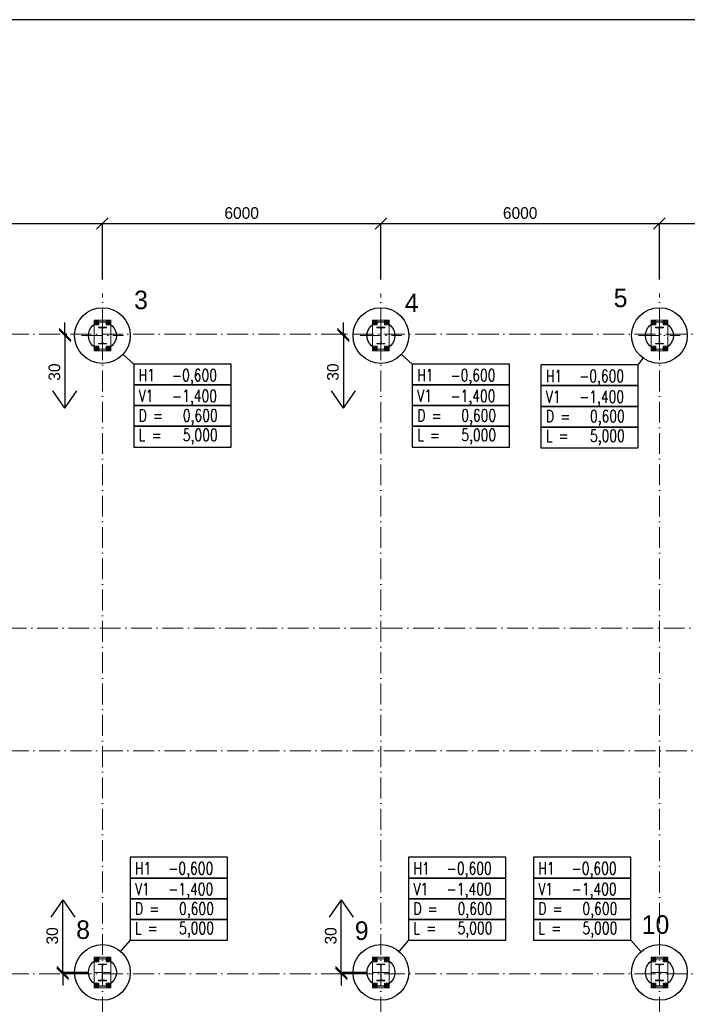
# Model space of a CAD drawing. Header units: millimetres. Extents: x -189 to 208706, y -45399 to 29996.
# Tile 6 of 16: x 14195 to 28578, y 8768 to 29996. Entities that reach past the tile are written whole.
import ezdxf

# ---------------------------------------------------------------- set-up
doc = ezdxf.new("R2010")
doc.units = ezdxf.units.MM
doc.header["$LTSCALE"] = 0.5
doc.linetypes.add('ACAD_ISO10W100', pattern=[18, 12, -3, 0, -3])
doc.linetypes.add('XKITLINE00', pattern=[0])
for name, color, linetype in [('CISLA', 2, 'Continuous'), ('KOTY', 4, 'Continuous'), ('PILOTY', 2, 'Continuous')]:
    doc.layers.add(name, color=color, linetype=linetype)
doc.layers.add('Mřížka', color=4, linetype='ACAD_ISO10W100', lineweight=0)
doc.layers.add('Položka', color=1, linetype='Continuous', lineweight=0)
doc.styles.add('RomanS', font='romans.shx')
doc.dimstyles.new('ISO-25', dxfattribs={"dimscale": 100, "dimtxt": 2.5, "dimasz": 2.5, "dimexe": 0, "dimexo": 3, "dimgap": 1, "dimtad": 3, "dimdec": 0, "dimtxsty": 'Standard', "dimblk": 'OBLIQUE', "dimcen": 2.5, "dimclrd": 256, "dimclre": 256, "dimadec": 0, "dimazin": 0, "dimtfac": 1, "dimtdec": 0, "dimtmove": 0, "dimatfit": 3, "dimfxl": 0, "dimlwd": -1, "dimlwe": -1, "dimarcsym": 0})

# ---------------------------------------------------------------- blocks, each defined once
blk = doc.blocks.new('_Oblique')
at = {"color": 0, "linetype": 'ByBlock', "lineweight": -2}
blk.add_line((-0.5, -0.5), (0.5, 0.5), dxfattribs=at)
blk = doc.blocks.new('*D3')
at = {"layer": 'Defpoints', "color": 0}
for p in [(15977, 25602), (9977, 24092), (15977, 24092)]:
    blk.add_point(p, dxfattribs=at)
at = {"layer": 'KOTY'}
for p, q in [((9977, 24392), (9977, 25602)), ((9977, 25602), (15977, 25602)), ((15977, 24392), (15977, 25602))]:
    blk.add_line(p, q, dxfattribs=at)
at = {"layer": 'KOTY', "xscale": 250, "yscale": 250, "zscale": 250, "rotation": 180}
blk.add_blockref('_Oblique', (9977, 25602), dxfattribs=at)
at = {"layer": 'KOTY', "xscale": 250, "yscale": 250, "zscale": 250}
blk.add_blockref('_Oblique', (15977, 25602), dxfattribs=at)
at = {"layer": 'KOTY', "color": 0, "insert": (12977, 25827), "char_height": 250, "attachment_point": 5}
blk.add_mtext('6000', dxfattribs=at)
blk = doc.blocks.new('*D4')
at = {"layer": 'Defpoints', "color": 0}
for p in [(21977, 25602), (15977, 24092), (21977, 24092)]:
    blk.add_point(p, dxfattribs=at)
at = {"layer": 'KOTY'}
for p, q in [((15977, 24392), (15977, 25602)), ((15977, 25602), (21977, 25602)), ((21977, 24392), (21977, 25602))]:
    blk.add_line(p, q, dxfattribs=at)
at = {"layer": 'KOTY', "xscale": 250, "yscale": 250, "zscale": 250, "rotation": 180}
blk.add_blockref('_Oblique', (15977, 25602), dxfattribs=at)
at = {"layer": 'KOTY', "xscale": 250, "yscale": 250, "zscale": 250}
blk.add_blockref('_Oblique', (21977, 25602), dxfattribs=at)
at = {"layer": 'KOTY', "color": 0, "insert": (18977, 25827), "char_height": 250, "attachment_point": 5}
blk.add_mtext('6000', dxfattribs=at)
blk = doc.blocks.new('*D5')
at = {"layer": 'Defpoints', "color": 0}
for p in [(27977, 25602), (21977, 24092), (27977, 24092)]:
    blk.add_point(p, dxfattribs=at)
at = {"layer": 'KOTY'}
for p, q in [((21977, 24392), (21977, 25602)), ((21977, 25602), (27977, 25602)), ((27977, 24392), (27977, 25602))]:
    blk.add_line(p, q, dxfattribs=at)
at = {"layer": 'KOTY', "xscale": 250, "yscale": 250, "zscale": 250, "rotation": 180}
blk.add_blockref('_Oblique', (21977, 25602), dxfattribs=at)
at = {"layer": 'KOTY', "xscale": 250, "yscale": 250, "zscale": 250}
blk.add_blockref('_Oblique', (27977, 25602), dxfattribs=at)
at = {"layer": 'KOTY', "color": 0, "insert": (24977, 25827), "char_height": 250, "attachment_point": 5}
blk.add_mtext('6000', dxfattribs=at)
blk = doc.blocks.new('*D6')
at = {"layer": 'Defpoints', "color": 0}
for p in [(30237, 25602), (27977, 24092), (30237, 24092)]:
    blk.add_point(p, dxfattribs=at)
at = {"layer": 'KOTY'}
for p, q in [((27977, 24392), (27977, 25602)), ((27977, 25602), (30237, 25602)), ((30237, 24392), (30237, 25602))]:
    blk.add_line(p, q, dxfattribs=at)
at = {"layer": 'KOTY', "xscale": 250, "yscale": 250, "zscale": 250, "rotation": 180}
blk.add_blockref('_Oblique', (27977, 25602), dxfattribs=at)
at = {"layer": 'KOTY', "xscale": 250, "yscale": 250, "zscale": 250}
blk.add_blockref('_Oblique', (30237, 25602), dxfattribs=at)
at = {"layer": 'KOTY', "color": 0, "insert": (29107, 25827), "char_height": 250, "attachment_point": 5}
blk.add_mtext('2260', dxfattribs=at)
blk = doc.blocks.new('*D40')
at = {"layer": 'Defpoints', "color": 0}
for p in [(15168, 23185), (15511, 23215), (15511, 23185)]:
    blk.add_point(p, dxfattribs=at)
at = {"layer": 'KOTY'}
for p, q in [((15168, 23215), (15168, 23465)), ((15211, 23215), (15168, 23215)), ((15168, 23215), (15168, 23185)), ((15211, 23185), (15168, 23185)), ((15168, 23185), (15168, 22110))]:
    blk.add_line(p, q, dxfattribs=at)
at = {"layer": 'KOTY', "xscale": 250, "yscale": 250, "zscale": 250}
for p, rotation in [((15168, 23215), 270), ((15168, 23185), 90)]:
    blk.add_blockref('_Oblique', p, dxfattribs=dict(at, rotation=rotation))
at = {"layer": 'KOTY', "color": 0, "insert": (14943, 22398), "char_height": 250, "attachment_point": 5, "rotation": 90}
blk.add_mtext('30', dxfattribs=at)
blk = doc.blocks.new('*D41')
at = {"layer": 'Defpoints', "color": 0}
for p in [(21168, 23185), (21511, 23215), (21511, 23185)]:
    blk.add_point(p, dxfattribs=at)
at = {"layer": 'KOTY'}
for p, q in [((21168, 23215), (21168, 23465)), ((21211, 23215), (21168, 23215)), ((21168, 23215), (21168, 23185)), ((21211, 23185), (21168, 23185)), ((21168, 23185), (21168, 22110))]:
    blk.add_line(p, q, dxfattribs=at)
at = {"layer": 'KOTY', "xscale": 250, "yscale": 250, "zscale": 250}
for p, rotation in [((21168, 23215), 270), ((21168, 23185), 90)]:
    blk.add_blockref('_Oblique', p, dxfattribs=dict(at, rotation=rotation))
at = {"layer": 'KOTY', "color": 0, "insert": (20943, 22398), "char_height": 250, "attachment_point": 5, "rotation": 90}
blk.add_mtext('30', dxfattribs=at)
blk = doc.blocks.new('*D44')
at = {"layer": 'Defpoints', "color": 0}
for p in [(15122, 9455), (15977, 9455), (15977, 9425)]:
    blk.add_point(p, dxfattribs=at)
at = {"layer": 'KOTY'}
for p, q in [((15122, 9455), (15122, 10530)), ((15677, 9455), (15122, 9455)), ((15122, 9425), (15122, 9455)), ((15677, 9425), (15122, 9425)), ((15122, 9425), (15122, 9175))]:
    blk.add_line(p, q, dxfattribs=at)
at = {"layer": 'KOTY', "xscale": 250, "yscale": 250, "zscale": 250}
for p, rotation in [((15122, 9455), 270), ((15122, 9425), 90)]:
    blk.add_blockref('_Oblique', p, dxfattribs=dict(at, rotation=rotation))
at = {"layer": 'KOTY', "color": 0, "insert": (14897, 10243), "char_height": 250, "attachment_point": 5, "rotation": 90}
blk.add_mtext('30', dxfattribs=at)
blk = doc.blocks.new('*D45')
at = {"layer": 'Defpoints', "color": 0}
for p in [(21122, 9455), (21977, 9455), (21977, 9425)]:
    blk.add_point(p, dxfattribs=at)
at = {"layer": 'KOTY'}
for p, q in [((21122, 9455), (21122, 10530)), ((21677, 9455), (21122, 9455)), ((21122, 9425), (21122, 9455)), ((21677, 9425), (21122, 9425)), ((21122, 9425), (21122, 9175))]:
    blk.add_line(p, q, dxfattribs=at)
at = {"layer": 'KOTY', "xscale": 250, "yscale": 250, "zscale": 250}
for p, rotation in [((21122, 9455), 270), ((21122, 9425), 90)]:
    blk.add_blockref('_Oblique', p, dxfattribs=dict(at, rotation=rotation))
at = {"layer": 'KOTY', "color": 0, "insert": (20897, 10243), "char_height": 250, "attachment_point": 5, "rotation": 90}
blk.add_mtext('30', dxfattribs=at)

msp = doc.modelspace()

# ---------------------------------------------------------------- linework, layer by layer
for p, q in [((71867.8, 29995.9), (-188.7, 29995.9)), ((16652.9, 22568.8), (16420.5, 22780.9)), ((22652.9, 22568.8), (22420.5, 22780.9)), ((27520.7, 22552.2), (27626.3, 22698.7)), ((16572.4, 10150.9), (16367.3, 9911.2)), ((22572.4, 10150.9), (22367.3, 9911.2)), ((27359.6, 10150.9), (27578.9, 9904))]:
    msp.add_line(p, q)
at = {"linetype": 'Continuous'}
for points in [[(16652.9, 22568.8), (16652.9, 22122.1), (18749, 22122.1), (18749, 22568.8)], [(22652.9, 22568.8), (22652.9, 22122.1), (24749, 22122.1), (24749, 22568.8)], [(25424.6, 22552.2), (25424.6, 22105.6), (27520.7, 22105.6), (27520.7, 22552.2)], [(16652.9, 22122.1), (16652.9, 21675.5), (18749, 21675.5), (18749, 22122.1)], [(22652.9, 22122.1), (22652.9, 21675.5), (24749, 21675.5), (24749, 22122.1)], [(25424.6, 22105.6), (25424.6, 21659), (27520.7, 21659), (27520.7, 22105.6)], [(16652.9, 21675.5), (16652.9, 21228.9), (18749, 21228.9), (18749, 21675.5)], [(22652.9, 21675.5), (22652.9, 21228.9), (24749, 21228.9), (24749, 21675.5)], [(25424.6, 21659), (25424.6, 21212.4), (27520.7, 21212.4), (27520.7, 21659)], [(16652.9, 21228.9), (16652.9, 20782.3), (18749, 20782.3), (18749, 21228.9)], [(22652.9, 21228.9), (22652.9, 20782.3), (24749, 20782.3), (24749, 21228.9)], [(25424.6, 21212.4), (25424.6, 20765.8), (27520.7, 20765.8), (27520.7, 21212.4)], [(16572.4, 11937.4), (16572.4, 11490.8), (18668.5, 11490.8), (18668.5, 11937.4)], [(22572.4, 11937.4), (22572.4, 11490.8), (24668.5, 11490.8), (24668.5, 11937.4)], [(25263.6, 11937.4), (25263.6, 11490.8), (27359.6, 11490.8), (27359.6, 11937.4)], [(16572.4, 11490.8), (16572.4, 11044.2), (18668.5, 11044.2), (18668.5, 11490.8)], [(22572.4, 11490.8), (22572.4, 11044.2), (24668.5, 11044.2), (24668.5, 11490.8)], [(25263.6, 11490.8), (25263.6, 11044.2), (27359.6, 11044.2), (27359.6, 11490.8)], [(16572.4, 11044.2), (16572.4, 10597.5), (18668.5, 10597.5), (18668.5, 11044.2)], [(22572.4, 11044.2), (22572.4, 10597.5), (24668.5, 10597.5), (24668.5, 11044.2)], [(25263.6, 11044.2), (25263.6, 10597.5), (27359.6, 10597.5), (27359.6, 11044.2)], [(16572.4, 10597.5), (16572.4, 10150.9), (18668.5, 10150.9), (18668.5, 10597.5)], [(22572.4, 10597.5), (22572.4, 10150.9), (24668.5, 10150.9), (24668.5, 10597.5)], [(25263.6, 10597.5), (25263.6, 10150.9), (27359.6, 10150.9), (27359.6, 10597.5)]]:
    msp.add_lwpolyline(points, close=True, dxfattribs=at)
at = {"layer": 'KOTY'}
for p, q in [((15168.5, 22110.3), (15168.5, 21622.8)), ((21168.5, 22110.3), (21168.5, 21622.8)), ((15168.5, 21622.8), (14909.8, 21991.2)), ((15168.5, 21622.8), (15427.2, 21991.2)), ((21168.5, 21622.8), (20909.8, 21991.2)), ((21168.5, 21622.8), (21427.2, 21991.2)), ((15121.7, 11017.8), (14863, 10649.4)), ((15121.7, 10530.3), (15121.7, 11017.8)), ((15121.7, 11017.8), (15380.4, 10649.4)), ((21121.7, 11017.8), (20863, 10649.4)), ((21121.7, 10530.3), (21121.7, 11017.8)), ((21121.7, 11017.8), (21380.4, 10649.4))]:
    msp.add_line(p, q, dxfattribs=at)
at = {"layer": 'Mřížka', "lineweight": 15, "ltscale": 75}
for p, q in [((15977.3, -970.4), (15977.3, 24092.1)), ((21977.3, -970.4), (21977.3, 24092.1)), ((27977.3, -970.4), (27977.3, 24092.1)), ((3136.8, 23215.3), (68450.2, 23215.3)), ((15527.3, 23185.3), (16427.3, 23185.3)), ((21527.3, 23185.3), (22427.3, 23185.3)), ((27527.3, 23185.3), (28427.3, 23185.3)), ((8491.5, 16880.3), (68240.2, 16880.3)), ((3136.8, 14230.3), (68240.2, 14230.3)), ((3136.8, 9425.3), (68442.7, 9425.3)), ((15797.3, 9455.3), (16157.3, 9455.3)), ((21797.3, 9455.3), (22157.3, 9455.3)), ((27797.3, 9455.3), (28157.3, 9455.3))]:
    msp.add_line(p, q, dxfattribs=at)
at = {"layer": 'PILOTY'}
for centre, radius in [((15977.3, 23185.3), 600), ((21977.3, 23185.3), 600), ((27977.3, 23185.3), 600), ((15977.3, 23185.3), 300), ((21977.3, 23185.3), 300), ((27977.3, 23185.3), 300), ((15977.3, 9455.3), 600), ((21977.3, 9455.3), 600), ((27977.3, 9455.3), 600), ((15977.3, 9455.3), 300), ((21977.3, 9455.3), 300), ((27977.3, 9455.3), 300)]:
    msp.add_circle(centre, radius, dxfattribs=at)
at = {"layer": 'Položka', "linetype": 'XKITLINE00', "lineweight": 0}
for p, q in [((15797.3, 23515.3), (15797.3, 22855.3)), ((15797.3, 23515.3), (16157.3, 23515.3)), ((15817.3, 23495.3), (15897.3, 23495.3)), ((15817.3, 23415.3), (15817.3, 23495.3)), ((15897.3, 23415.3), (15817.3, 23415.3)), ((15835.3, 23468), (15857.3, 23480.7)), ((15835.3, 23442.6), (15835.3, 23468)), ((15857.3, 23429.9), (15835.3, 23442.6)), ((15857.3, 23480.7), (15879.3, 23468)), ((15879.3, 23442.6), (15857.3, 23429.9)), ((15879.3, 23468), (15879.3, 23442.6)), ((15892.3, 23365.3), (16062.3, 23365.3)), ((15892.3, 23352.6), (15892.3, 23365.3)), ((15892.3, 23365.3), (16062.3, 23365.3)), ((15892.3, 23352.6), (15892.3, 23365.3)), ((15955.3, 23352.6), (15892.3, 23352.6)), ((15955.3, 23352.6), (15892.3, 23352.6)), ((15897.3, 23495.3), (15897.3, 23415.3)), ((15962.2, 23351.2), (15955.3, 23352.6)), ((15962.2, 23351.2), (15955.3, 23352.6)), ((15999.3, 23352.6), (15992.4, 23351.2)), ((15999.3, 23352.6), (15992.4, 23351.2)), ((16007.7, 23365.3), (15993.9, 23351.5)), ((16062.3, 23352.6), (15999.3, 23352.6)), ((16062.3, 23352.6), (15999.3, 23352.6)), ((16057.3, 23495.3), (16137.3, 23495.3)), ((16057.3, 23415.3), (16057.3, 23495.3)), ((16137.3, 23415.3), (16057.3, 23415.3)), ((16062.3, 23365.3), (16062.3, 23352.6)), ((16062.3, 23365.3), (16062.3, 23352.6)), ((16075.3, 23468), (16097.3, 23480.7)), ((16075.3, 23442.6), (16075.3, 23468)), ((16097.3, 23429.9), (16075.3, 23442.6)), ((16097.3, 23480.7), (16119.3, 23468)), ((16119.3, 23442.6), (16097.3, 23429.9)), ((16119.3, 23468), (16119.3, 23442.6)), ((16137.3, 23495.3), (16137.3, 23415.3)), ((16157.3, 23515.3), (16157.3, 22855.3)), ((21797.3, 23515.3), (21797.3, 22855.3)), ((21797.3, 23515.3), (22157.3, 23515.3)), ((21817.3, 23495.3), (21897.3, 23495.3)), ((21817.3, 23415.3), (21817.3, 23495.3)), ((21897.3, 23415.3), (21817.3, 23415.3)), ((21835.3, 23468), (21857.3, 23480.7)), ((21835.3, 23442.6), (21835.3, 23468)), ((21857.3, 23429.9), (21835.3, 23442.6)), ((21857.3, 23480.7), (21879.3, 23468)), ((21879.3, 23442.6), (21857.3, 23429.9)), ((21879.3, 23468), (21879.3, 23442.6)), ((21892.3, 23365.3), (22062.3, 23365.3)), ((21892.3, 23352.6), (21892.3, 23365.3)), ((21892.3, 23365.3), (22062.3, 23365.3)), ((21892.3, 23352.6), (21892.3, 23365.3)), ((21955.3, 23352.6), (21892.3, 23352.6)), ((21955.3, 23352.6), (21892.3, 23352.6)), ((21897.3, 23495.3), (21897.3, 23415.3)), ((21962.2, 23351.2), (21955.3, 23352.6)), ((21962.2, 23351.2), (21955.3, 23352.6)), ((21999.3, 23352.6), (21992.4, 23351.2)), ((21999.3, 23352.6), (21992.4, 23351.2)), ((22062.3, 23352.6), (21999.3, 23352.6)), ((22062.3, 23352.6), (21999.3, 23352.6)), ((22051.6, 23365.3), (22038.9, 23352.6)), ((22057.3, 23495.3), (22137.3, 23495.3)), ((22057.3, 23415.3), (22057.3, 23495.3)), ((22137.3, 23415.3), (22057.3, 23415.3)), ((22062.3, 23365.3), (22062.3, 23352.6)), ((22062.3, 23365.3), (22062.3, 23352.6)), ((22075.3, 23468), (22097.3, 23480.7)), ((22075.3, 23442.6), (22075.3, 23468)), ((22097.3, 23429.9), (22075.3, 23442.6)), ((22097.3, 23480.7), (22119.3, 23468)), ((22119.3, 23442.6), (22097.3, 23429.9)), ((22119.3, 23468), (22119.3, 23442.6)), ((22137.3, 23495.3), (22137.3, 23415.3)), ((22157.3, 23515.3), (22157.3, 22855.3)), ((27797.3, 23515.3), (27797.3, 22855.3)), ((27797.3, 23515.3), (28157.3, 23515.3)), ((27817.3, 23495.3), (27897.3, 23495.3)), ((27817.3, 23415.3), (27817.3, 23495.3)), ((27897.3, 23415.3), (27817.3, 23415.3)), ((27835.3, 23468), (27857.3, 23480.7)), ((27835.3, 23442.6), (27835.3, 23468)), ((27857.3, 23429.9), (27835.3, 23442.6)), ((27857.3, 23480.7), (27879.3, 23468)), ((27879.3, 23442.6), (27857.3, 23429.9)), ((27879.3, 23468), (27879.3, 23442.6)), ((27892.3, 23365.3), (28062.3, 23365.3)), ((27892.3, 23352.6), (27892.3, 23365.3)), ((27892.3, 23365.3), (28062.3, 23365.3)), ((27892.3, 23352.6), (27892.3, 23365.3)), ((27955.3, 23352.6), (27892.3, 23352.6)), ((27955.3, 23352.6), (27892.3, 23352.6)), ((27897.3, 23495.3), (27897.3, 23415.3)), ((27962.2, 23351.2), (27955.3, 23352.6)), ((27962.2, 23351.2), (27955.3, 23352.6)), ((27999.3, 23352.6), (27992.4, 23351.2)), ((27999.3, 23352.6), (27992.4, 23351.2)), ((28062.3, 23352.6), (27999.3, 23352.6)), ((28062.3, 23352.6), (27999.3, 23352.6)), ((28057.3, 23495.3), (28137.3, 23495.3)), ((28057.3, 23415.3), (28057.3, 23495.3)), ((28137.3, 23415.3), (28057.3, 23415.3)), ((28062.3, 23365.3), (28062.3, 23352.6)), ((28062.3, 23365.3), (28062.3, 23352.6)), ((28075.3, 23468), (28097.3, 23480.7)), ((28075.3, 23442.6), (28075.3, 23468)), ((28097.3, 23429.9), (28075.3, 23442.6)), ((28097.3, 23480.7), (28119.3, 23468)), ((28119.3, 23442.6), (28097.3, 23429.9)), ((28119.3, 23468), (28119.3, 23442.6)), ((28137.3, 23495.3), (28137.3, 23415.3)), ((28157.3, 23515.3), (28157.3, 22855.3)), ((15973.3, 23334.6), (15971.9, 23341.5)), ((15973.3, 23334.6), (15971.9, 23341.5)), ((15982.3, 23340), (15973.3, 23330.9)), ((15973.3, 23036), (15973.3, 23334.6)), ((15973.3, 23036), (15973.3, 23334.6)), ((15982.7, 23341.5), (15981.3, 23334.6)), ((15982.7, 23341.5), (15981.3, 23334.6)), ((15981.3, 23036), (15981.3, 23334.6)), ((15981.3, 23036), (15981.3, 23334.6)), ((21973.3, 23334.6), (21971.9, 23341.5)), ((21973.3, 23334.6), (21971.9, 23341.5)), ((21973.3, 23036), (21973.3, 23334.6)), ((21973.3, 23036), (21973.3, 23334.6)), ((21981.3, 23295), (21973.3, 23287)), ((21982.7, 23341.5), (21981.3, 23334.6)), ((21982.7, 23341.5), (21981.3, 23334.6)), ((21981.3, 23036), (21981.3, 23334.6)), ((21981.3, 23036), (21981.3, 23334.6)), ((27973.3, 23334.6), (27971.9, 23341.5)), ((27973.3, 23334.6), (27971.9, 23341.5)), ((27973.3, 23036), (27973.3, 23334.6)), ((27973.3, 23036), (27973.3, 23334.6)), ((27981.3, 23251.1), (27973.3, 23243.1)), ((27982.7, 23341.5), (27981.3, 23334.6)), ((27982.7, 23341.5), (27981.3, 23334.6)), ((27981.3, 23036), (27981.3, 23334.6)), ((27981.3, 23036), (27981.3, 23334.6)), ((15817.3, 22955.3), (15897.3, 22955.3)), ((15817.3, 22875.3), (15817.3, 22955.3)), ((15835.3, 22928), (15857.3, 22940.7)), ((15835.3, 22902.6), (15835.3, 22928)), ((15857.3, 22940.7), (15879.3, 22928)), ((15879.3, 22928), (15879.3, 22902.6)), ((15892.3, 23018), (15955.3, 23018)), ((15892.3, 23005.3), (15892.3, 23018)), ((15892.3, 23018), (15955.3, 23018)), ((15892.3, 23005.3), (15892.3, 23018)), ((16062.3, 23005.3), (15892.3, 23005.3)), ((16062.3, 23005.3), (15892.3, 23005.3)), ((15897.3, 22955.3), (15897.3, 22875.3)), ((15955.3, 23018), (15962.2, 23019.4)), ((15955.3, 23018), (15962.2, 23019.4)), ((15971.9, 23029.1), (15973.3, 23036)), ((15971.9, 23029.1), (15973.3, 23036)), ((15981.3, 23036), (15982.7, 23029.1)), ((15981.3, 23036), (15982.7, 23029.1)), ((15992.4, 23019.4), (15999.3, 23018)), ((15992.4, 23019.4), (15999.3, 23018)), ((15999.3, 23018), (16062.3, 23018)), ((15999.3, 23018), (16062.3, 23018)), ((16019.6, 23018), (16006.9, 23005.3)), ((16057.3, 22955.3), (16137.3, 22955.3)), ((16057.3, 22875.3), (16057.3, 22955.3)), ((16062.3, 23018), (16062.3, 23005.3)), ((16062.3, 23018), (16062.3, 23005.3)), ((16075.3, 22928), (16097.3, 22940.7)), ((16075.3, 22902.6), (16075.3, 22928)), ((16097.3, 22940.7), (16119.3, 22928)), ((16119.3, 22928), (16119.3, 22902.6)), ((16137.3, 22955.3), (16137.3, 22875.3)), ((21817.3, 22955.3), (21897.3, 22955.3)), ((21817.3, 22875.3), (21817.3, 22955.3)), ((21835.3, 22928), (21857.3, 22940.7)), ((21835.3, 22902.6), (21835.3, 22928)), ((21857.3, 22940.7), (21879.3, 22928)), ((21879.3, 22928), (21879.3, 22902.6)), ((21892.3, 23018), (21955.3, 23018)), ((21892.3, 23005.3), (21892.3, 23018)), ((21892.3, 23018), (21955.3, 23018)), ((21892.3, 23005.3), (21892.3, 23018)), ((22062.3, 23005.3), (21892.3, 23005.3)), ((22062.3, 23005.3), (21892.3, 23005.3)), ((21897.3, 22955.3), (21897.3, 22875.3)), ((21955.3, 23018), (21962.2, 23019.4)), ((21955.3, 23018), (21962.2, 23019.4)), ((21971.9, 23029.1), (21973.3, 23036)), ((21971.9, 23029.1), (21973.3, 23036)), ((21981.3, 23036), (21982.7, 23029.1)), ((21981.3, 23036), (21982.7, 23029.1)), ((21992.4, 23019.4), (21999.3, 23018)), ((21992.4, 23019.4), (21999.3, 23018)), ((21999.3, 23018), (22062.3, 23018)), ((21999.3, 23018), (22062.3, 23018)), ((22062.3, 23016.8), (22050.8, 23005.3)), ((22057.3, 22955.3), (22137.3, 22955.3)), ((22057.3, 22875.3), (22057.3, 22955.3)), ((22062.3, 23018), (22062.3, 23005.3)), ((22062.3, 23018), (22062.3, 23005.3)), ((22075.3, 22928), (22097.3, 22940.7)), ((22075.3, 22902.6), (22075.3, 22928)), ((22097.3, 22940.7), (22119.3, 22928)), ((22119.3, 22928), (22119.3, 22902.6)), ((22137.3, 22955.3), (22137.3, 22875.3)), ((27817.3, 22955.3), (27897.3, 22955.3)), ((27817.3, 22875.3), (27817.3, 22955.3)), ((27835.3, 22928), (27857.3, 22940.7)), ((27835.3, 22902.6), (27835.3, 22928)), ((27857.3, 22940.7), (27879.3, 22928)), ((27879.3, 22928), (27879.3, 22902.6)), ((27892.3, 23018), (27955.3, 23018)), ((27892.3, 23005.3), (27892.3, 23018)), ((27892.3, 23018), (27955.3, 23018)), ((27892.3, 23005.3), (27892.3, 23018)), ((28062.3, 23005.3), (27892.3, 23005.3)), ((28062.3, 23005.3), (27892.3, 23005.3)), ((27897.3, 22955.3), (27897.3, 22875.3)), ((27955.3, 23018), (27962.2, 23019.4)), ((27955.3, 23018), (27962.2, 23019.4)), ((27971.9, 23029.1), (27973.3, 23036)), ((27971.9, 23029.1), (27973.3, 23036)), ((27981.3, 23036), (27982.7, 23029.1)), ((27981.3, 23036), (27982.7, 23029.1)), ((27992.4, 23019.4), (27999.3, 23018)), ((27992.4, 23019.4), (27999.3, 23018)), ((27999.3, 23018), (28062.3, 23018)), ((27999.3, 23018), (28062.3, 23018)), ((28057.3, 22955.3), (28137.3, 22955.3)), ((28057.3, 22875.3), (28057.3, 22955.3)), ((28062.3, 23018), (28062.3, 23005.3)), ((28062.3, 23018), (28062.3, 23005.3)), ((28075.3, 22928), (28097.3, 22940.7)), ((28075.3, 22902.6), (28075.3, 22928)), ((28097.3, 22940.7), (28119.3, 22928)), ((28119.3, 22928), (28119.3, 22902.6)), ((28137.3, 22955.3), (28137.3, 22875.3)), ((15797.3, 22855.3), (16157.3, 22855.3)), ((15897.3, 22875.3), (15817.3, 22875.3)), ((15857.3, 22889.9), (15835.3, 22902.6)), ((15879.3, 22902.6), (15857.3, 22889.9)), ((16137.3, 22875.3), (16057.3, 22875.3)), ((16097.3, 22889.9), (16075.3, 22902.6)), ((16119.3, 22902.6), (16097.3, 22889.9)), ((21797.3, 22855.3), (22157.3, 22855.3)), ((21897.3, 22875.3), (21817.3, 22875.3)), ((21857.3, 22889.9), (21835.3, 22902.6)), ((21879.3, 22902.6), (21857.3, 22889.9)), ((22137.3, 22875.3), (22057.3, 22875.3)), ((22097.3, 22889.9), (22075.3, 22902.6)), ((22119.3, 22902.6), (22097.3, 22889.9)), ((27797.3, 22855.3), (28157.3, 22855.3)), ((27897.3, 22875.3), (27817.3, 22875.3)), ((27857.3, 22889.9), (27835.3, 22902.6)), ((27879.3, 22902.6), (27857.3, 22889.9)), ((28137.3, 22875.3), (28057.3, 22875.3)), ((28097.3, 22889.9), (28075.3, 22902.6)), ((28119.3, 22902.6), (28097.3, 22889.9)), ((15797.3, 9785.3), (15797.3, 9125.3)), ((15797.3, 9785.3), (16157.3, 9785.3)), ((15817.3, 9765.3), (15897.3, 9765.3)), ((15817.3, 9685.3), (15817.3, 9765.3)), ((15897.3, 9765.3), (15897.3, 9685.3)), ((16057.3, 9765.3), (16137.3, 9765.3)), ((16057.3, 9685.3), (16057.3, 9765.3)), ((16137.3, 9765.3), (16137.3, 9685.3)), ((16157.3, 9785.3), (16157.3, 9125.3)), ((21797.3, 9785.3), (21797.3, 9125.3)), ((21797.3, 9785.3), (22157.3, 9785.3)), ((21817.3, 9765.3), (21897.3, 9765.3)), ((21817.3, 9685.3), (21817.3, 9765.3)), ((21897.3, 9765.3), (21897.3, 9685.3)), ((22057.3, 9765.3), (22137.3, 9765.3)), ((22057.3, 9685.3), (22057.3, 9765.3)), ((22137.3, 9765.3), (22137.3, 9685.3)), ((22157.3, 9785.3), (22157.3, 9125.3)), ((27797.3, 9785.3), (27797.3, 9125.3)), ((27797.3, 9785.3), (28157.3, 9785.3)), ((27817.3, 9765.3), (27897.3, 9765.3)), ((27817.3, 9685.3), (27817.3, 9765.3)), ((27897.3, 9765.3), (27897.3, 9685.3)), ((28057.3, 9765.3), (28137.3, 9765.3)), ((28057.3, 9685.3), (28057.3, 9765.3)), ((28137.3, 9765.3), (28137.3, 9685.3)), ((28157.3, 9785.3), (28157.3, 9125.3)), ((15897.3, 9685.3), (15817.3, 9685.3)), ((15835.3, 9738), (15857.3, 9750.7)), ((15835.3, 9712.6), (15835.3, 9738)), ((15857.3, 9699.9), (15835.3, 9712.6)), ((15857.3, 9750.7), (15879.3, 9738)), ((15879.3, 9712.6), (15857.3, 9699.9)), ((15879.3, 9738), (15879.3, 9712.6)), ((15892.3, 9635.3), (16062.3, 9635.3)), ((15892.3, 9622.6), (15892.3, 9635.3)), ((15892.3, 9635.3), (16062.3, 9635.3)), ((15892.3, 9622.6), (15892.3, 9635.3)), ((15955.3, 9622.6), (15892.3, 9622.6)), ((15955.3, 9622.6), (15892.3, 9622.6)), ((15962.2, 9621.2), (15955.3, 9622.6)), ((15962.2, 9621.2), (15955.3, 9622.6)), ((15973.3, 9604.6), (15971.9, 9611.5)), ((15973.3, 9604.6), (15971.9, 9611.5)), ((15973.3, 9306), (15973.3, 9604.6)), ((15973.3, 9306), (15973.3, 9604.6)), ((15982.7, 9611.5), (15981.3, 9604.6)), ((15982.7, 9611.5), (15981.3, 9604.6)), ((15981.3, 9306), (15981.3, 9604.6)), ((15981.3, 9306), (15981.3, 9604.6)), ((15999.3, 9622.6), (15992.4, 9621.2)), ((15999.3, 9622.6), (15992.4, 9621.2)), ((16062.3, 9622.6), (15999.3, 9622.6)), ((16062.3, 9622.6), (15999.3, 9622.6)), ((16137.3, 9685.3), (16057.3, 9685.3)), ((16062.3, 9635.3), (16062.3, 9622.6)), ((16062.3, 9635.3), (16062.3, 9622.6)), ((16075.3, 9738), (16097.3, 9750.7)), ((16075.3, 9712.6), (16075.3, 9738)), ((16097.3, 9699.9), (16075.3, 9712.6)), ((16097.3, 9750.7), (16119.3, 9738)), ((16119.3, 9712.6), (16097.3, 9699.9)), ((16119.3, 9738), (16119.3, 9712.6)), ((21897.3, 9685.3), (21817.3, 9685.3)), ((21835.3, 9738), (21857.3, 9750.7)), ((21835.3, 9712.6), (21835.3, 9738)), ((21857.3, 9699.9), (21835.3, 9712.6)), ((21857.3, 9750.7), (21879.3, 9738)), ((21879.3, 9712.6), (21857.3, 9699.9)), ((21879.3, 9738), (21879.3, 9712.6)), ((21892.3, 9635.3), (22062.3, 9635.3)), ((21892.3, 9622.6), (21892.3, 9635.3)), ((21892.3, 9635.3), (22062.3, 9635.3)), ((21892.3, 9622.6), (21892.3, 9635.3)), ((21955.3, 9622.6), (21892.3, 9622.6)), ((21955.3, 9622.6), (21892.3, 9622.6)), ((21962.2, 9621.2), (21955.3, 9622.6)), ((21962.2, 9621.2), (21955.3, 9622.6)), ((21973.3, 9604.6), (21971.9, 9611.5)), ((21973.3, 9604.6), (21971.9, 9611.5)), ((21973.3, 9306), (21973.3, 9604.6)), ((21973.3, 9306), (21973.3, 9604.6)), ((21982.7, 9611.5), (21981.3, 9604.6)), ((21982.7, 9611.5), (21981.3, 9604.6)), ((21981.3, 9306), (21981.3, 9604.6)), ((21981.3, 9306), (21981.3, 9604.6)), ((21999.3, 9622.6), (21992.4, 9621.2)), ((21999.3, 9622.6), (21992.4, 9621.2)), ((22062.3, 9622.6), (21999.3, 9622.6)), ((22062.3, 9622.6), (21999.3, 9622.6)), ((22137.3, 9685.3), (22057.3, 9685.3)), ((22062.3, 9635.3), (22062.3, 9622.6)), ((22062.3, 9635.3), (22062.3, 9622.6)), ((22075.3, 9738), (22097.3, 9750.7)), ((22075.3, 9712.6), (22075.3, 9738)), ((22097.3, 9699.9), (22075.3, 9712.6)), ((22097.3, 9750.7), (22119.3, 9738)), ((22119.3, 9712.6), (22097.3, 9699.9)), ((22119.3, 9738), (22119.3, 9712.6)), ((27897.3, 9685.3), (27817.3, 9685.3)), ((27835.3, 9738), (27857.3, 9750.7)), ((27835.3, 9712.6), (27835.3, 9738)), ((27857.3, 9699.9), (27835.3, 9712.6)), ((27857.3, 9750.7), (27879.3, 9738)), ((27879.3, 9712.6), (27857.3, 9699.9)), ((27879.3, 9738), (27879.3, 9712.6)), ((27892.3, 9635.3), (28062.3, 9635.3)), ((27892.3, 9622.6), (27892.3, 9635.3)), ((27892.3, 9635.3), (28062.3, 9635.3)), ((27892.3, 9622.6), (27892.3, 9635.3)), ((27955.3, 9622.6), (27892.3, 9622.6)), ((27955.3, 9622.6), (27892.3, 9622.6)), ((27962.2, 9621.2), (27955.3, 9622.6)), ((27962.2, 9621.2), (27955.3, 9622.6)), ((27973.3, 9604.6), (27971.9, 9611.5)), ((27973.3, 9604.6), (27971.9, 9611.5)), ((27973.3, 9306), (27973.3, 9604.6)), ((27973.3, 9306), (27973.3, 9604.6)), ((27982.7, 9611.5), (27981.3, 9604.6)), ((27982.7, 9611.5), (27981.3, 9604.6)), ((27981.3, 9306), (27981.3, 9604.6)), ((27981.3, 9306), (27981.3, 9604.6)), ((27999.3, 9622.6), (27992.4, 9621.2)), ((27999.3, 9622.6), (27992.4, 9621.2)), ((28062.3, 9622.6), (27999.3, 9622.6)), ((28062.3, 9622.6), (27999.3, 9622.6)), ((28137.3, 9685.3), (28057.3, 9685.3)), ((28062.3, 9635.3), (28062.3, 9622.6)), ((28062.3, 9635.3), (28062.3, 9622.6)), ((28075.3, 9738), (28097.3, 9750.7)), ((28075.3, 9712.6), (28075.3, 9738)), ((28097.3, 9699.9), (28075.3, 9712.6)), ((28097.3, 9750.7), (28119.3, 9738)), ((28119.3, 9712.6), (28097.3, 9699.9)), ((28119.3, 9738), (28119.3, 9712.6)), ((15981.3, 9515.1), (15973.3, 9507.1)), ((21981.3, 9471.2), (21973.3, 9463.2)), ((27981.3, 9427.3), (27973.3, 9419.3)), ((15817.3, 9225.3), (15897.3, 9225.3)), ((15817.3, 9145.3), (15817.3, 9225.3)), ((15897.3, 9145.3), (15817.3, 9145.3)), ((15835.3, 9198), (15857.3, 9210.7)), ((15835.3, 9172.6), (15835.3, 9198)), ((15857.3, 9159.9), (15835.3, 9172.6)), ((15857.3, 9210.7), (15879.3, 9198)), ((15879.3, 9172.6), (15857.3, 9159.9)), ((15879.3, 9198), (15879.3, 9172.6)), ((15892.3, 9288), (15955.3, 9288)), ((15892.3, 9275.3), (15892.3, 9288)), ((15892.3, 9288), (15955.3, 9288)), ((15892.3, 9275.3), (15892.3, 9288)), ((16062.3, 9275.3), (15892.3, 9275.3)), ((16062.3, 9275.3), (15892.3, 9275.3)), ((15897.3, 9225.3), (15897.3, 9145.3)), ((15955.3, 9288), (15962.2, 9289.4)), ((15955.3, 9288), (15962.2, 9289.4)), ((15971.9, 9299.1), (15973.3, 9306)), ((15971.9, 9299.1), (15973.3, 9306)), ((15981.3, 9306), (15982.7, 9299.1)), ((15981.3, 9306), (15982.7, 9299.1)), ((15992.4, 9289.4), (15999.3, 9288)), ((15992.4, 9289.4), (15999.3, 9288)), ((15999.3, 9288), (16062.3, 9288)), ((15999.3, 9288), (16062.3, 9288)), ((16057.3, 9225.3), (16137.3, 9225.3)), ((16057.3, 9145.3), (16057.3, 9225.3)), ((16137.3, 9145.3), (16057.3, 9145.3)), ((16062.3, 9288), (16062.3, 9275.3)), ((16062.3, 9288), (16062.3, 9275.3)), ((16075.3, 9198), (16097.3, 9210.7)), ((16075.3, 9172.6), (16075.3, 9198)), ((16097.3, 9159.9), (16075.3, 9172.6)), ((16097.3, 9210.7), (16119.3, 9198)), ((16119.3, 9172.6), (16097.3, 9159.9)), ((16119.3, 9198), (16119.3, 9172.6)), ((16137.3, 9225.3), (16137.3, 9145.3)), ((21817.3, 9225.3), (21897.3, 9225.3)), ((21817.3, 9145.3), (21817.3, 9225.3)), ((21897.3, 9145.3), (21817.3, 9145.3)), ((21835.3, 9198), (21857.3, 9210.7)), ((21835.3, 9172.6), (21835.3, 9198)), ((21857.3, 9159.9), (21835.3, 9172.6)), ((21857.3, 9210.7), (21879.3, 9198)), ((21879.3, 9172.6), (21857.3, 9159.9)), ((21879.3, 9198), (21879.3, 9172.6)), ((21892.3, 9288), (21955.3, 9288)), ((21892.3, 9275.3), (21892.3, 9288)), ((21892.3, 9288), (21955.3, 9288)), ((21892.3, 9275.3), (21892.3, 9288)), ((22062.3, 9275.3), (21892.3, 9275.3)), ((22062.3, 9275.3), (21892.3, 9275.3)), ((21897.3, 9225.3), (21897.3, 9145.3)), ((21955.3, 9288), (21962.2, 9289.4)), ((21955.3, 9288), (21962.2, 9289.4)), ((21971.9, 9299.1), (21973.3, 9306)), ((21971.9, 9299.1), (21973.3, 9306)), ((21981.3, 9306), (21982.7, 9299.1)), ((21981.3, 9306), (21982.7, 9299.1)), ((21992.4, 9289.4), (21999.3, 9288)), ((21992.4, 9289.4), (21999.3, 9288)), ((21999.3, 9288), (22062.3, 9288)), ((21999.3, 9288), (22062.3, 9288)), ((22057.3, 9225.3), (22137.3, 9225.3)), ((22057.3, 9145.3), (22057.3, 9225.3)), ((22137.3, 9145.3), (22057.3, 9145.3)), ((22062.3, 9288), (22062.3, 9275.3)), ((22062.3, 9288), (22062.3, 9275.3)), ((22075.3, 9198), (22097.3, 9210.7)), ((22075.3, 9172.6), (22075.3, 9198)), ((22097.3, 9159.9), (22075.3, 9172.6)), ((22097.3, 9210.7), (22119.3, 9198)), ((22119.3, 9172.6), (22097.3, 9159.9)), ((22119.3, 9198), (22119.3, 9172.6)), ((22137.3, 9225.3), (22137.3, 9145.3)), ((27817.3, 9225.3), (27897.3, 9225.3)), ((27817.3, 9145.3), (27817.3, 9225.3)), ((27897.3, 9145.3), (27817.3, 9145.3)), ((27835.3, 9198), (27857.3, 9210.7)), ((27835.3, 9172.6), (27835.3, 9198)), ((27857.3, 9159.9), (27835.3, 9172.6)), ((27857.3, 9210.7), (27879.3, 9198)), ((27879.3, 9172.6), (27857.3, 9159.9)), ((27879.3, 9198), (27879.3, 9172.6)), ((27892.3, 9288), (27955.3, 9288)), ((27892.3, 9275.3), (27892.3, 9288)), ((27892.3, 9288), (27955.3, 9288)), ((27892.3, 9275.3), (27892.3, 9288)), ((28062.3, 9275.3), (27892.3, 9275.3)), ((28062.3, 9275.3), (27892.3, 9275.3)), ((27897.3, 9225.3), (27897.3, 9145.3)), ((27955.3, 9288), (27962.2, 9289.4)), ((27955.3, 9288), (27962.2, 9289.4)), ((27971.9, 9299.1), (27973.3, 9306)), ((27971.9, 9299.1), (27973.3, 9306)), ((27981.3, 9306), (27982.7, 9299.1)), ((27981.3, 9306), (27982.7, 9299.1)), ((27992.4, 9289.4), (27999.3, 9288)), ((27992.4, 9289.4), (27999.3, 9288)), ((27999.3, 9288), (28062.3, 9288)), ((27999.3, 9288), (28062.3, 9288)), ((28057.3, 9225.3), (28137.3, 9225.3)), ((28057.3, 9145.3), (28057.3, 9225.3)), ((28137.3, 9145.3), (28057.3, 9145.3)), ((28062.3, 9288), (28062.3, 9275.3)), ((28062.3, 9288), (28062.3, 9275.3)), ((28075.3, 9198), (28097.3, 9210.7)), ((28075.3, 9172.6), (28075.3, 9198)), ((28097.3, 9159.9), (28075.3, 9172.6)), ((28097.3, 9210.7), (28119.3, 9198)), ((28119.3, 9172.6), (28097.3, 9159.9)), ((28119.3, 9198), (28119.3, 9172.6)), ((28137.3, 9225.3), (28137.3, 9145.3)), ((15797.3, 9125.3), (16157.3, 9125.3)), ((21797.3, 9125.3), (22157.3, 9125.3)), ((27797.3, 9125.3), (28157.3, 9125.3))]:
    msp.add_line(p, q, dxfattribs=at)
for centre, radius, start, end in [((15857.3, 23455.3), 15, 0, 180), ((15857.3, 23455.3), 15, 180, 0), ((15955.3, 23334.6), 18, 22.5, 67.5), ((15955.3, 23334.6), 18, 22.5, 67.5), ((15999.3, 23334.6), 18, 112.5, 157.5), ((15999.3, 23334.6), 18, 112.5, 157.5), ((16097.3, 23455.3), 15, 0, 180), ((16097.3, 23455.3), 15, 180, 0), ((21857.3, 23455.3), 15, 0, 180), ((21857.3, 23455.3), 15, 180, 0), ((21955.3, 23334.6), 18, 22.5, 67.5), ((21955.3, 23334.6), 18, 22.5, 67.5), ((21999.3, 23334.6), 18, 112.5, 157.5), ((21999.3, 23334.6), 18, 112.5, 157.5), ((22097.3, 23455.3), 15, 0, 180), ((22097.3, 23455.3), 15, 180, 0), ((27857.3, 23455.3), 15, 0, 180), ((27857.3, 23455.3), 15, 180, 0), ((27955.3, 23334.6), 18, 22.5, 67.5), ((27955.3, 23334.6), 18, 22.5, 67.5), ((27999.3, 23334.6), 18, 112.5, 157.5), ((27999.3, 23334.6), 18, 112.5, 157.5), ((28097.3, 23455.3), 15, 0, 180), ((28097.3, 23455.3), 15, 180, 0), ((15857.3, 22915.3), 15, 0, 180), ((15955.3, 23036), 18, 292.5, 337.5), ((15955.3, 23036), 18, 292.5, 337.5), ((15999.3, 23036), 18, 202.5, 247.5), ((15999.3, 23036), 18, 202.5, 247.5), ((16097.3, 22915.3), 15, 0, 180), ((21857.3, 22915.3), 15, 0, 180), ((21955.3, 23036), 18, 292.5, 337.5), ((21955.3, 23036), 18, 292.5, 337.5), ((21999.3, 23036), 18, 202.5, 247.5), ((21999.3, 23036), 18, 202.5, 247.5), ((22097.3, 22915.3), 15, 0, 180), ((27857.3, 22915.3), 15, 0, 180), ((27955.3, 23036), 18, 292.5, 337.5), ((27955.3, 23036), 18, 292.5, 337.5), ((27999.3, 23036), 18, 202.5, 247.5), ((27999.3, 23036), 18, 202.5, 247.5), ((28097.3, 22915.3), 15, 0, 180), ((15857.3, 22915.3), 15, 180, 0), ((16097.3, 22915.3), 15, 180, 0), ((21857.3, 22915.3), 15, 180, 0), ((22097.3, 22915.3), 15, 180, 0), ((27857.3, 22915.3), 15, 180, 0), ((28097.3, 22915.3), 15, 180, 0), ((15857.3, 9725.3), 15, 0, 180), ((15857.3, 9725.3), 15, 180, 0), ((15955.3, 9604.6), 18, 22.5, 67.5), ((15955.3, 9604.6), 18, 22.5, 67.5), ((15999.3, 9604.6), 18, 112.5, 157.5), ((15999.3, 9604.6), 18, 112.5, 157.5), ((16097.3, 9725.3), 15, 0, 180), ((16097.3, 9725.3), 15, 180, 0), ((21857.3, 9725.3), 15, 0, 180), ((21857.3, 9725.3), 15, 180, 0), ((21955.3, 9604.6), 18, 22.5, 67.5), ((21955.3, 9604.6), 18, 22.5, 67.5), ((21999.3, 9604.6), 18, 112.5, 157.5), ((21999.3, 9604.6), 18, 112.5, 157.5), ((22097.3, 9725.3), 15, 0, 180), ((22097.3, 9725.3), 15, 180, 0), ((27857.3, 9725.3), 15, 0, 180), ((27857.3, 9725.3), 15, 180, 0), ((27955.3, 9604.6), 18, 22.5, 67.5), ((27955.3, 9604.6), 18, 22.5, 67.5), ((27999.3, 9604.6), 18, 112.5, 157.5), ((27999.3, 9604.6), 18, 112.5, 157.5), ((28097.3, 9725.3), 15, 0, 180), ((28097.3, 9725.3), 15, 180, 0), ((15857.3, 9185.3), 15, 0, 180), ((15857.3, 9185.3), 15, 180, 0), ((15955.3, 9306), 18, 292.5, 337.5), ((15955.3, 9306), 18, 292.5, 337.5), ((15999.3, 9306), 18, 202.5, 247.5), ((15999.3, 9306), 18, 202.5, 247.5), ((16097.3, 9185.3), 15, 0, 180), ((16097.3, 9185.3), 15, 180, 0), ((21857.3, 9185.3), 15, 0, 180), ((21857.3, 9185.3), 15, 180, 0), ((21955.3, 9306), 18, 292.5, 337.5), ((21955.3, 9306), 18, 292.5, 337.5), ((21999.3, 9306), 18, 202.5, 247.5), ((21999.3, 9306), 18, 202.5, 247.5), ((22097.3, 9185.3), 15, 0, 180), ((22097.3, 9185.3), 15, 180, 0), ((27857.3, 9185.3), 15, 0, 180), ((27857.3, 9185.3), 15, 180, 0), ((27955.3, 9306), 18, 292.5, 337.5), ((27955.3, 9306), 18, 292.5, 337.5), ((27999.3, 9306), 18, 202.5, 247.5), ((27999.3, 9306), 18, 202.5, 247.5), ((28097.3, 9185.3), 15, 0, 180), ((28097.3, 9185.3), 15, 180, 0)]:
    msp.add_arc(centre, radius, start, end, dxfattribs=at)

# ---------------------------------------------------------------- texts
at = {"linetype": 'Continuous', "style": 'RomanS', "width": 0.75}
for s, p in [('H1', (16758, 22201)), ('-0,600', (17476.4, 22201)), ('H1', (22758, 22201)), ('-0,600', (23476.4, 22201)), ('H1', (25529.7, 22184.4)), ('-0,600', (26248.1, 22184.4)), ('V1', (16758, 21754.3)), ('-1,400', (17476.4, 21754.3)), ('V1', (22758, 21754.3)), ('-1,400', (23476.4, 21754.3)), ('V1', (25529.7, 21737.8)), ('-1,400', (26248.1, 21737.8)), ('D =', (16758, 21333.6)), ('0,600', (17708.2, 21333.6)), ('D =', (22758, 21333.6)), ('0,600', (23708.2, 21333.6)), ('D =', (25529.7, 21317.1)), ('0,600', (26479.9, 21317.1)), ('L =', (16758, 20912.8)), ('5,000', (17708.2, 20912.8)), ('L =', (22758, 20912.8)), ('5,000', (23708.2, 20912.8)), ('L =', (25529.7, 20896.3)), ('5,000', (26479.9, 20896.3)), ('H1', (16677.5, 11569.6)), ('-0,600', (17395.9, 11569.6)), ('H1', (22677.5, 11569.6)), ('-0,600', (23395.9, 11569.6)), ('H1', (25368.7, 11569.6)), ('-0,600', (26087, 11569.6)), ('V1', (16677.5, 11123)), ('-1,400', (17395.9, 11123)), ('V1', (22677.5, 11123)), ('-1,400', (23395.9, 11123)), ('V1', (25368.7, 11123)), ('-1,400', (26087, 11123)), ('D =', (16677.5, 10702.2)), ('0,600', (17627.7, 10702.2)), ('D =', (22677.5, 10702.2)), ('0,600', (23627.7, 10702.2)), ('D =', (25368.7, 10702.2)), ('0,600', (26318.8, 10702.2)), ('L =', (16677.5, 10281.5)), ('5,000', (17627.7, 10281.5)), ('L =', (22677.5, 10281.5)), ('5,000', (23627.7, 10281.5)), ('L =', (25368.7, 10281.5)), ('5,000', (26318.8, 10281.5))]:
    msp.add_text(s, height=259.88, dxfattribs=at).set_placement(p)
at = {"layer": 'CISLA'}
for s, p in [('3', (16659.4, 23754.8)), ('4', (22490.7, 23690.3)), ('5', (26991.9, 23798.4)), ('10', (27596.1, 10286.6)), ('8', (15411.5, 10177)), ('9', (21415, 10155.5))]:
    msp.add_text(s, height=400, dxfattribs=at).set_placement(p)

# ---------------------------------------------------------------- dimensions: what is measured, and where the dimension line sits
at = {"layer": 'KOTY'}
for base, p1, p2, picture, middle in [((15977.3, 25601.5), (9977.3, 24092.1), (15977.3, 24092.1), '*D3', (12977.3, 25826.5)), ((21977.3, 25601.5), (15977.3, 24092.1), (21977.3, 24092.1), '*D4', (18977.3, 25826.5)), ((27977.3, 25601.5), (21977.3, 24092.1), (27977.3, 24092.1), '*D5', (24977.3, 25826.5)), ((30237.3, 25601.5), (27977.3, 24092.1), (30237.3, 24092.1), '*D6', (29107.3, 25826.5))]:
    dim = msp.add_linear_dim(base=base, p1=p1, p2=p2, dimstyle='ISO-25', override={"dimtmove": 1}, dxfattribs=at)
    dim.commit()
    dim.dimension.update_dxf_attribs({"geometry": picture, "text_midpoint": middle})
for base, p1, p2, picture, middle in [((15168.5, 23185.3), (15511.4, 23215.3), (15511.4, 23185.3), '*D40', (14943.5, 22397.8)), ((21168.5, 23185.3), (21511.4, 23215.3), (21511.4, 23185.3), '*D41', (20943.5, 22397.8)), ((15121.7, 9455.3), (15977.3, 9425.3), (15977.3, 9455.3), '*D44', (14896.7, 10242.8)), ((21121.7, 9455.3), (21977.3, 9425.3), (21977.3, 9455.3), '*D45', (20896.7, 10242.8))]:
    dim = msp.add_linear_dim(base=base, p1=p1, p2=p2, angle=90, dimstyle='ISO-25', dxfattribs=at)
    dim.commit()
    dim.dimension.update_dxf_attribs({"geometry": picture, "text_midpoint": middle})

doc.saveas('drawing.dxf')
